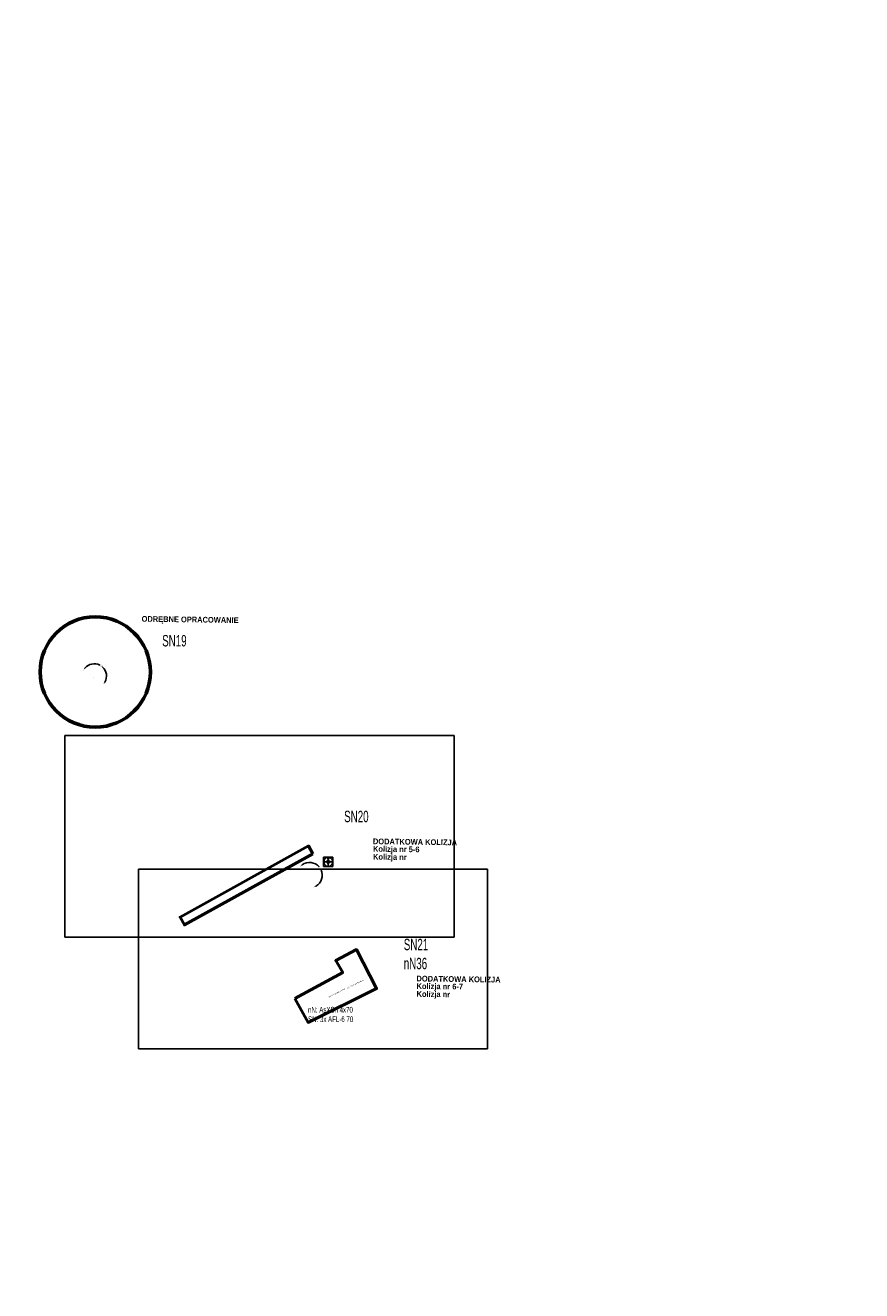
# Model space of a CAD drawing. Header units: millimetres. Extents: x 6504137 to 6515825, y 5737606 to 5784558.
# Tile 114 of 115: x 6511526 to 6512995, y 5770380 to 5772602. Entities that reach past the tile are written whole.
import ezdxf

# ---------------------------------------------------------------- set-up
doc = ezdxf.new("R2010")
doc.units = ezdxf.units.MM
for name, color, linetype in [('!Opisy', 7, 'Continuous'), ('_Kąt załomu', 7, 'Continuous'), ('_Opisy', 7, 'Continuous')]:
    doc.layers.add(name, color=color, linetype=linetype)
doc.layers.add('@pomocnicza', color=3, linetype='Continuous', plot=False)
doc.layers.add('_trasa_slupy', color=1, linetype='Continuous', lineweight=20)
doc.layers.add('_Zakres mapy projektowej', color=4, linetype='Continuous', lineweight=50)
doc.layers.add('Opis kolizje', color=1, linetype='Continuous', lineweight=80, plot=False)
doc.styles.add('Arial_Narr', font='ARIALN.TTF')
doc.styles.add('Nr działek', font='ARIALN.TTF', dxfattribs={"width": 0.75})
doc.styles.get("Standard").update_dxf_attribs({"font": 'ARIALN.TTF'})
doc.dimstyles.new('Kat załomu', dxfattribs={"dimtxt": 2.2, "dimasz": 5, "dimexe": 0.18, "dimexo": 0.0625, "dimtad": 0, "dimtih": 1, "dimtoh": 1, "dimdec": 4, "dimzin": 0, "dimdsep": 46, "dimtxsty": 'Standard', "dimcen": 0.9, "dimse1": 1, "dimse2": 1, "dimadec": 0, "dimazin": 0, "dimtfac": 1, "dimtdec": 4, "dimtofl": 0, "dimtmove": 0, "dimatfit": 3, "dimfxl": 1, "dimtolj": 1, "dimtzin": 0, "dimarcsym": 0})
picture_1 = doc.add_image_def('image1.jpg', size_in_pixel=(1610, 834))
picture_2 = doc.add_image_def('image2.jpg', size_in_pixel=(1606, 827))

# ---------------------------------------------------------------- blocks, each defined once
blk = doc.blocks.new('roza')
for p, q in [((-4.7, 0), (-0.8, 0.8)), ((-0.8, -0.8), (-4.7, 0)), ((0, 0), (-4.7, 0)), ((-4.3, 0.1), (-4.3, 0)), ((-3.9, 0.1), (-3.9, 0)), ((-3.5, 0.2), (-3.5, 0)), ((-3.1, 0.3), (-3.1, 0)), ((-2.7, 0.4), (-2.7, 0)), ((-1.2, 0.7), (-2.3, 2.3)), ((-2.3, 2.3), (-1.6, 1.6)), ((-2.3, 2.3), (-1.2, 1.5)), ((-2.3, 0.5), (-2.3, 0)), ((-2, 0), (-2, 0.5)), ((-1.8, 2), (-1.9, 1.9)), ((-1.6, 1.6), (-1.5, 1.8)), ((-1.6, 1.6), (-1.3, 1.3)), ((-1.6, 0), (-1.6, 0.6)), ((-1.3, 1.4), (-1.2, 1.5)), ((-1.3, 1.3), (-0.8, 0.8)), ((-1.2, 1.5), (-0.7, 1.2)), ((-1.2, 0.7), (-1.2, 0)), ((-1.1, 1.1), (-0.8, 1.3)), ((-0.8, 0.8), (0, 4.7)), ((-0.8, 0), (-0.8, 0.8)), ((0, 0), (-0.8, 0.8)), ((-0.8, -0.8), (0, 0)), ((-0.7, 7.3), (-0.7, 5)), ((-0.7, 7.3), (0.8, 5)), ((-0.4, 0.4), (-0.4, 0)), ((0, 0), (0, 4.7)), ((0, 4.7), (0.8, 0.8)), ((0.1, 4.3), (0, 4.3)), ((0.1, 3.9), (0, 3.9)), ((0.2, 3.5), (0, 3.5)), ((0.3, 3.1), (0, 3.1)), ((0.4, 2.7), (0, 2.7)), ((0.5, 2.3), (0, 2.3)), ((0, 2), (0.5, 2)), ((0, 1.6), (0.6, 1.6)), ((0.7, 1.2), (0, 1.2)), ((0, 0.8), (0.8, 0.8)), ((0, 0), (0.8, 0.8)), ((0.4, 0.4), (0, 0.4)), ((0, 0), (4.7, 0)), ((0, 0), (0.8, -0.8)), ((0, 0), (0, -4.7)), ((0.4, -0.4), (0.4, 0)), ((0.7, 1.2), (2.3, 2.3)), ((0.8, 5), (0.8, 7.3)), ((1.3, 1.3), (0.8, 0.8)), ((0.8, 0.8), (4.7, 0)), ((0.8, 0), (0.8, -0.8)), ((1.1, 1.1), (1.3, 0.8)), ((1.5, 1.2), (1.2, 0.7)), ((1.2, -0.7), (1.2, 0)), ((1.6, 1.6), (1.3, 1.3)), ((1.4, 1.3), (1.5, 1.2)), ((2.3, 2.3), (1.5, 1.2)), ((2.3, 2.3), (1.6, 1.6)), ((1.6, 1.6), (1.8, 1.5)), ((1.6, 0), (1.6, -0.6)), ((2, 1.8), (1.9, 1.9)), ((2, 0), (2, -0.5)), ((2.3, -0.5), (2.3, 0)), ((2.7, -0.4), (2.7, 0)), ((3.1, -0.3), (3.1, 0)), ((3.5, -0.2), (3.5, 0)), ((3.9, -0.1), (3.9, 0)), ((4.3, -0.1), (4.3, 0)), ((-0.7, -1.2), (-2.3, -2.3)), ((-2.3, -2.3), (-1.5, -1.2)), ((-2.3, -2.3), (-1.6, -1.6)), ((-2, -1.8), (-1.9, -1.9)), ((-1.6, -1.6), (-1.8, -1.5)), ((-1.6, -1.6), (-1.3, -1.3)), ((-1.5, -1.2), (-1.2, -0.7)), ((-1.4, -1.3), (-1.5, -1.2)), ((-1.1, -1.1), (-1.3, -0.8)), ((-1.3, -1.3), (-0.8, -0.8)), ((0, -4.7), (-0.8, -0.8)), ((0, -0.8), (-0.8, -0.8)), ((-0.7, -1.2), (0, -1.2)), ((0, -1.6), (-0.6, -1.6)), ((0, -2), (-0.5, -2)), ((-0.5, -2.3), (0, -2.3)), ((-0.4, -0.4), (0, -0.4)), ((-0.4, -2.7), (0, -2.7)), ((-0.3, -3.1), (0, -3.1)), ((-0.2, -3.5), (0, -3.5)), ((-0.1, -3.9), (0, -3.9)), ((-0.1, -4.3), (0, -4.3)), ((0.8, -0.8), (0, -4.7)), ((1.2, -1.5), (0.7, -1.2)), ((4.7, 0), (0.8, -0.8)), ((1.3, -1.3), (0.8, -0.8)), ((1.1, -1.1), (0.8, -1.3)), ((1.2, -0.7), (2.3, -2.3)), ((1.3, -1.4), (1.2, -1.5)), ((2.3, -2.3), (1.2, -1.5)), ((1.6, -1.6), (1.3, -1.3)), ((1.6, -1.6), (1.5, -1.8)), ((2.3, -2.3), (1.6, -1.6)), ((1.8, -2), (1.9, -1.9))]:
    blk.add_line(p, q)
at = {"layer": '@pomocnicza'}
for p, q in [((8, 0), (-8, 0)), ((0, 8), (0, -8))]:
    blk.add_line(p, q, dxfattribs=at)
blk.add_lwpolyline([(-8, 8), (8, 8), (8, -8), (-8, -8)], close=True, dxfattribs=at)
blk.add_circle((0, 0), 8, dxfattribs=at)
blk = doc.blocks.new('*D26')
at = {"layer": '_Kąt załomu', "color": 0, "lineweight": -2, "transparency": 16777216}
for start, end in [(352.2539, 52.0607), (279.6982, 339.5035)]:
    blk.add_arc((6510806.4, 5775341.2), 28, start, end, dxfattribs=at)
at = {"layer": '_Kąt załomu', "color": 0, "transparency": 16777216}
for points in [[(6510823.2, 5775362.5), (6510824.1, 5775363.9), (6510819.4, 5775365.9)], [(6510811.2, 5775312.8), (6510811.1, 5775314.4), (6510806.2, 5775313.2)]]:
    blk.add_solid(points, dxfattribs=at)
at = {"layer": 'Defpoints', "color": 0, "transparency": 16777216}
for p in [(6512141.5, 5777886.3), (6510806.4, 5775341.2), (6510833.8, 5775346.7), (6510777.2, 5772352.1)]:
    blk.add_point(p, dxfattribs=at)
at = {"layer": '_Kąt załomu', "color": 0, "transparency": 16777216, "insert": (6510833.5, 5775334.3), "char_height": 2.2, "attachment_point": 5, "rotation": 256}
blk.add_mtext('\\A1;153°', dxfattribs=at)
blk = doc.blocks.new('*D31')
at = {"layer": '_Kąt załomu', "color": 0, "lineweight": -2, "transparency": 16777216}
for start, end in [(56.7026, 110.566), (346.0748, 39.6499)]:
    blk.add_arc((6511229.3, 5771675.2), 21.5, start, end, dxfattribs=at)
at = {"layer": '_Kąt załomu', "color": 0, "transparency": 16777216}
for points in [[(6511222.1, 5771694.5), (6511221.4, 5771696), (6511217.3, 5771693)], [(6511250.9, 5771669.7), (6511249.4, 5771670.3), (6511248.4, 5771665.3)]]:
    blk.add_solid(points, dxfattribs=at)
at = {"layer": 'Defpoints', "color": 0, "transparency": 16777216}
for p in [(6511129.9, 5771822.9), (6511235.4, 5771695.7), (6511229.3, 5771675.2), (6511646.9, 5771459.7)]:
    blk.add_point(p, dxfattribs=at)
at = {"layer": '_Kąt załomu', "color": 0, "transparency": 16777216, "insert": (6511243.6, 5771691.2), "char_height": 2.2, "attachment_point": 5, "rotation": 331}
blk.add_mtext('\\A1;151°', dxfattribs=at)
blk = doc.blocks.new('*D32')
at = {"layer": '_Kąt załomu', "color": 0, "lineweight": -2, "transparency": 16777216}
for start, end in [(63.2091, 139.4151), (330.5175, 46.6167)]:
    blk.add_arc((6511646.9, 5771459.7), 21.6, start, end, dxfattribs=at)
at = {"layer": '_Kąt załomu', "color": 0, "transparency": 16777216}
for points in [[(6511631.2, 5771473.3), (6511629.8, 5771474.2), (6511627.7, 5771469.6)], [(6511666.4, 5771448.5), (6511665, 5771449.5), (6511662.7, 5771445)]]:
    blk.add_solid(points, dxfattribs=at)
at = {"layer": 'Defpoints', "color": 0, "transparency": 16777216}
for p in [(6511229.3, 5771675.2), (6511646.9, 5771459.7), (6511666.9, 5771467.9), (6512025, 5771109.9)]:
    blk.add_point(p, dxfattribs=at)
at = {"layer": '_Kąt załomu', "color": 0, "transparency": 16777216, "insert": (6511659.3, 5771477.4), "char_height": 2.2, "attachment_point": 5, "rotation": 330}
blk.add_mtext('\\A1;195°', dxfattribs=at)
blk = doc.blocks.new('*D33')
at = {"layer": '_Kąt załomu', "color": 0, "lineweight": -2, "transparency": 16777216}
for start, end in [(40.7264, 124.3916), (300.6113, 24.2452)]:
    blk.add_arc((6512025, 5771109.9), 22.4, start, end, dxfattribs=at)
at = {"layer": '_Kąt załomu', "color": 0, "transparency": 16777216}
for points in [[(6512012.9, 5771127.7), (6512011.8, 5771129), (6512008.6, 5771125.1)], [(6512036.7, 5771089.9), (6512036, 5771091.4), (6512031.8, 5771088.6)]]:
    blk.add_solid(points, dxfattribs=at)
at = {"layer": 'Defpoints', "color": 0, "transparency": 16777216}
for p in [(6511646.9, 5771459.7), (6512033.6, 5771130.5), (6512025, 5771109.9), (6512971.3, 5768158.3)]:
    blk.add_point(p, dxfattribs=at)
at = {"layer": '_Kąt załomu', "color": 0, "transparency": 16777216, "insert": (6512043.8, 5771121.9), "char_height": 2.2, "attachment_point": 5, "rotation": 304}
blk.add_mtext('\\A1;209°', dxfattribs=at)
blk = doc.blocks.new('*D34')
at = {"layer": '_Kąt załomu', "color": 0, "lineweight": -2, "transparency": 16777216}
for start, end in [(13.6882, 94.9795), (275.9609, 357.262)]:
    blk.add_arc((6512971.3, 5768158.3), 22.4, start, end, dxfattribs=at)
at = {"layer": '_Kąt załomu', "color": 0, "transparency": 16777216}
for points in [[(6512969.5, 5768179.8), (6512969.2, 5768181.4), (6512964.4, 5768179.6)], [(6512973.6, 5768135.1), (6512973.6, 5768136.8), (6512968.6, 5768136)]]:
    blk.add_solid(points, dxfattribs=at)
at = {"layer": 'Defpoints', "color": 0, "transparency": 16777216}
for p in [(6512025, 5771109.9), (6512971.3, 5768158.3), (6512991, 5768147.5), (6512523.5, 5764422.9)]:
    blk.add_point(p, dxfattribs=at)
at = {"layer": '_Kąt załomu', "color": 0, "transparency": 16777216, "insert": (6512993.6, 5768160.4), "char_height": 2.2, "attachment_point": 5, "rotation": 275}
blk.add_mtext('\\A1;205°', dxfattribs=at)

msp = doc.modelspace()

# ---------------------------------------------------------------- linework, layer by layer
at = {"layer": '_Zakres mapy projektowej'}
msp.add_lwpolyline([(6511645.52813, 5771457.33323), (6511645.52813, 5771457.33323)], dxfattribs=at)
msp.add_lwpolyline([(6512031.17494, 5771147.44754), (6512023.43027, 5771161.44826), (6511797.69171, 5771036.57825), (6511805.43637, 5771022.57753)], close=True, dxfattribs=at)
at = {"layer": 'Opis kolizje', "color": 3, "lineweight": 60}
msp.add_circle((6511648.73601, 5771466.84928), 96.83317, dxfattribs=at)

# ---------------------------------------------------------------- block references
at = {"layer": '@pomocnicza'}
msp.add_blockref('roza', (6512058.04844, 5771133.50326), dxfattribs=at)

# ---------------------------------------------------------------- texts
at = {"layer": '!Opisy', "color": 5, "char_height": 10, "width": 348.1955042, "attachment_point": 1, "rotation": 359.20502598, "style": 'Arial_Narr'}
for s, insert in [('{\\fArial Narrow|b1|i0|c238|p34;\\C1;ODRĘBNE OPRACOWANIE}', (6511730.31655, 5771565.19903)), ('{\\fArial Narrow|b1|i0|c238|p34;\\C1;DODATKOWA KOLIZJA }', (6512136.68942, 5771174.51833))]:
    msp.add_mtext(s, dxfattribs=dict(at, insert=insert))
at = {"layer": '_trasa_slupy', "color": 5, "char_height": 10, "width": 348.1955042, "attachment_point": 1, "rotation": 359.20502598, "style": 'Arial_Narr'}
for s, insert in [('{\\fArial Narrow|b1|i0|c238|p34;\\C1;Kolizja nr 5-6 }', (6512136.87454, 5771161.35845)), ('{\\fArial Narrow|b1|i0|c238|p34;Kolizja nr }', (6512136.93298, 5771147.48087)), ('{\\fArial Narrow|b1|i0|c238|p34;\\C1;DODATKOWA KOLIZJA }', (6512213.15946, 5770933.53653)), ('{\\fArial Narrow|b1|i0|c238|p34;\\C1;Kolizja nr 6-7 }', (6512213.34458, 5770920.37665)), ('{\\fArial Narrow|b1|i0|c238|p34;Kolizja nr }', (6512213.40302, 5770906.49907))]:
    msp.add_mtext(s, dxfattribs=dict(at, insert=insert))
at = {"layer": 'Opis kolizje', "color": 3, "lineweight": 60, "attachment_point": 1, "style": 'Nr działek'}
for s, width, insert, char_height in [('SN19', 45.0976765, (6511766.30564, 5771531.78043), 20), ('SN20', 45.0976765, (6512086.00355, 5771223.1104), 20), ('SN21\\PnN36', 45.0976765, (6512190.78733, 5770998.29), 20), ('nN: AsXSn 4x70\\PSN: 3x AFL-6 70', 82.2388173, (6512022.65463, 5770878.76224), 10)]:
    msp.add_mtext_dynamic_manual_height_columns(s, width=width, gutter_width=10, heights=[0], dxfattribs=dict(at, insert=insert, char_height=char_height))

# ---------------------------------------------------------------- dimensions: what is measured, and where the dimension line sits
at = {"layer": '_Kąt załomu'}
for base, center, p1, p2, picture, middle, turn in [((6510833.84033, 5775346.65855), (6510806.426, 5775341.151), (6512141.548, 5777886.309), (6510777.169, 5772352.101), '*D26', (6510833.5432, 5775334.32929), 256), ((6511235.38378, 5771695.74551), (6511229.29299, 5771675.15), (6511129.87278, 5771822.90783), (6511646.879, 5771459.671), '*D31', (6511243.57461, 5771691.19082), 331), ((6511666.85417, 5771467.89864), (6511646.879, 5771459.671), (6511229.29299, 5771675.15), (6512024.983, 5771109.871), '*D32', (6511659.28054, 5771477.36007), 330)]:
    dim = msp.add_angular_dim_3p(base=base, center=center, p1=p1, p2=p2, dimstyle='Kat załomu', dxfattribs=at)
    dim.commit()
    dim.dimension.update_dxf_attribs({"geometry": picture, "text_midpoint": middle, "text_rotation": turn})

# ---------------------------------------------------------------- pictures from other files: only their frames are drawn
at = {"layer": '!Opisy'}
image = msp.add_image(picture_1, insert=(6511595.438, 5771001.01169), size_in_units=(683.94113, 354.29), dxfattribs=at)
image.dxf.flags = 7
image = msp.add_image(picture_2, insert=(6511724.96261, 5770805.20057), size_in_units=(612.90566, 315.61207), dxfattribs=at)
image.dxf.flags = 7

# ---------------------------------------------------------------- next in the draw order: texts
at = {"layer": '_Opisy', "insert": (6512073.31471, 5770903.41333), "char_height": 2, "attachment_point": 5, "rotation": 205.77496034, "bg_fill": 3, "box_fill_scale": 1, "bg_fill_color": 256, "bg_fill_transparency": 0}
msp.add_mtext_dynamic_manual_height_columns('Droga wojewódzka nr 443', width=26.4570511, gutter_width=10, heights=[0], dxfattribs=at)

# ---------------------------------------------------------------- next in the draw order: texts
at = {"layer": '_Opisy', "insert": (6512105.64354, 5770918.75235), "char_height": 2, "attachment_point": 5, "rotation": 205.77496034, "bg_fill": 3, "box_fill_scale": 1, "bg_fill_color": 256, "bg_fill_transparency": 0}
msp.add_mtext_dynamic_manual_height_columns('Droga wojewódzka nr 443', width=26.4570511, gutter_width=10, heights=[0], dxfattribs=at)

# ---------------------------------------------------------------- next in the draw order: linework, layer by layer
at = {"layer": '_Zakres mapy projektowej'}
msp.add_lwpolyline([(6511999.55625, 5770893.75676), (6512083.6254, 5770939.38898), (6512071.23778, 5770960.1345), (6512107.64474, 5770979.4098), (6512143.09491, 5770910.86138), (6512022.65463, 5770851.57033), (6511999.55625, 5770893.75676)], dxfattribs=at)

# ---------------------------------------------------------------- next in the draw order: dimensions: what is measured, and where the dimension line sits
at = {"layer": '_Kąt załomu'}
for base, center, p1, p2, picture, middle, turn in [((6512033.57479, 5771130.52149), (6512024.983, 5771109.871), (6511646.879, 5771459.671), (6512971.283, 5768158.259), '*D33', (6512043.84644, 5771121.889), 304), ((6512990.97356, 5768147.50921), (6512971.283, 5768158.259), (6512024.983, 5771109.871), (6512523.51, 5764422.884), '*D34', (6512993.61465, 5768160.39758), 275)]:
    dim = msp.add_angular_dim_3p(base=base, center=center, p1=p1, p2=p2, dimstyle='Kat załomu', dxfattribs=at)
    dim.commit()
    dim.dimension.update_dxf_attribs({"geometry": picture, "text_midpoint": middle, "text_rotation": turn})

doc.saveas('drawing.dxf')
